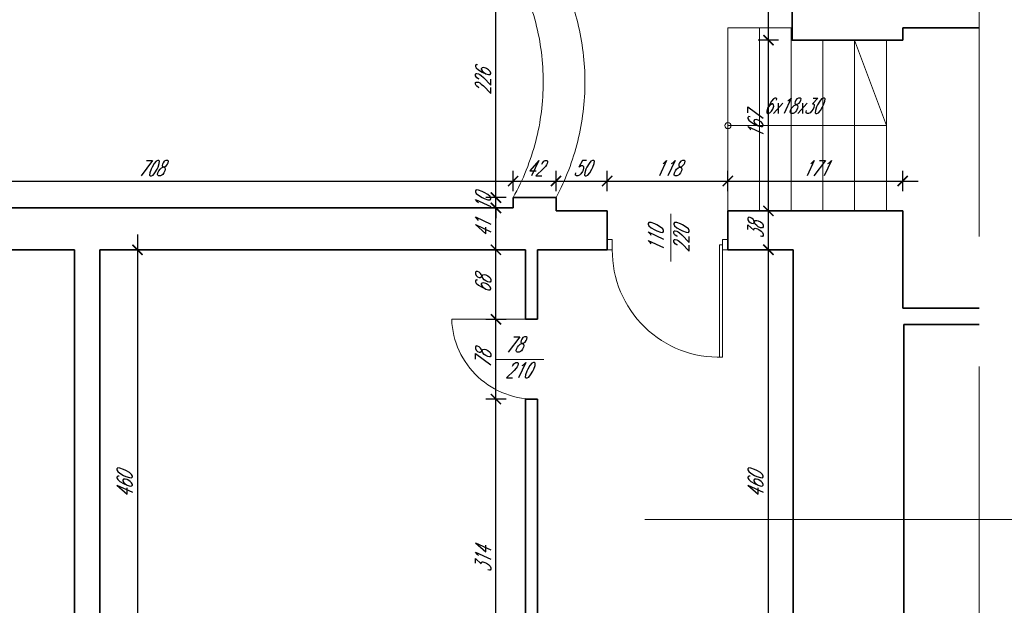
# Model space of a CAD drawing. Header units: millimetres. Extents: x 402 to 79005, y -7782 to 89952.
# Tile 61 of 256: x 26923 to 27886, y 14218 to 14790. Entities that reach past the tile are written whole.
import ezdxf

# ---------------------------------------------------------------- set-up
doc = ezdxf.new("R2010")
doc.units = ezdxf.units.MM
doc.header["$LTSCALE"] = 10
doc.linetypes.add('DASHED', pattern=[19.05, 12.7, -6.35])
doc.layers.get('0').update_dxf_attribs({"lineweight": 0})
doc.layers.get('Defpoints').update_dxf_attribs({"color": 253})
for name, color, linetype, lineweight in [('01 parter - ściany', 253, 'Continuous', 35), ('03-02_schody', 253, 'Continuous', 5), ('03_drzwi', 253, 'Continuous', 15), ('04-2_nad', 253, 'DASHED', 5), ('05-01_wymiary', 253, 'Continuous', 5), ('05-03_opis', 253, 'Continuous', 5)]:
    doc.layers.add(name, color=color, linetype=linetype, lineweight=lineweight)
doc.styles.add('ariel_wym', font='simplex.shx', dxfattribs={"width": 0.65, "oblique": 25})
doc.dimstyles.new('ariel 50 wnętrze', dxfattribs={"dimtxt": 15, "dimasz": 10, "dimexe": 10, "dimexo": 0, "dimgap": 5, "dimtad": 1, "dimdec": 1, "dimrnd": 0.5, "dimtxsty": 'ariel_wym', "dimblk": 'ARCHTICK', "dimcen": 2.5, "dimdle": 15, "dimazin": 0, "dimtfac": 1, "dimtdec": 1, "dimtix": 1, "dimtmove": 0, "dimatfit": 3, "dimldrblk": 'DOT', "dimfxl": 0, "dimarcsym": 0})

# ---------------------------------------------------------------- blocks, each defined once
blk = doc.blocks.new('_ArchTick')
at = {"color": 0, "linetype": 'ByBlock', "const_width": 0.15}
blk.add_lwpolyline([(-0.5, -0.5), (0.5, 0.5)], dxfattribs=at)
blk = doc.blocks.new('*D2669')
at = {"layer": '05-01_wymiary', "color": 0, "lineweight": -2}
for p, q in [((26697.03, 14622.66), (26697.03, 14642.66)), ((27405.23, 14622.66), (27405.23, 14642.66)), ((26682.03, 14632.66), (27420.23, 14632.66))]:
    blk.add_line(p, q, dxfattribs=at)
at = {"layer": 'Defpoints', "color": 0, "lineweight": 0}
for p in [(27405.23, 14632.66), (27405.23, 14616.4), (26697.03, 14606.4)]:
    blk.add_point(p, dxfattribs=at)
at = {"layer": '05-01_wymiary', "color": 0, "lineweight": -2, "xscale": 10, "yscale": 10, "zscale": 10, "rotation": 180}
blk.add_blockref('_ArchTick', (26697.03, 14632.66), dxfattribs=at)
at = {"layer": '05-01_wymiary', "color": 0, "lineweight": -2, "xscale": 10, "yscale": 10, "zscale": 10}
blk.add_blockref('_ArchTick', (27405.23, 14632.66), dxfattribs=at)
at = {"layer": '05-01_wymiary', "color": 0, "insert": (27051.13, 14645.16), "char_height": 15, "attachment_point": 5, "style": 'ariel_wym'}
blk.add_mtext('708', dxfattribs=at)
blk = doc.blocks.new('_Dot')
at = {"color": 0, "linetype": 'ByBlock', "lineweight": -2}
blk.add_line((-0.5, 0), (-1, 0), dxfattribs=at)
at = {"color": 0, "linetype": 'ByBlock', "const_width": 0.5}
blk.add_lwpolyline([(-0.25, 0, 1), (0.25, 0, 1)], format="xyb", close=True, dxfattribs=at)
blk = doc.blocks.new('*D2670')
at = {"layer": '05-01_wymiary', "color": 0, "lineweight": -2}
for p, q in [((27405.23, 14622.66), (27405.23, 14642.66)), ((27447.23, 14622.66), (27447.23, 14642.66)), ((27390.23, 14632.66), (27462.23, 14632.66))]:
    blk.add_line(p, q, dxfattribs=at)
at = {"layer": 'Defpoints', "color": 0, "lineweight": 0}
for p in [(27447.23, 14632.66), (27405.23, 14616.4), (27447.23, 14616.4)]:
    blk.add_point(p, dxfattribs=at)
at = {"layer": '05-01_wymiary', "color": 0, "lineweight": -2, "xscale": 10, "yscale": 10, "zscale": 10, "rotation": 180}
blk.add_blockref('_ArchTick', (27405.23, 14632.66), dxfattribs=at)
at = {"layer": '05-01_wymiary', "color": 0, "lineweight": -2, "xscale": 10, "yscale": 10, "zscale": 10}
blk.add_blockref('_ArchTick', (27447.23, 14632.66), dxfattribs=at)
at = {"layer": '05-01_wymiary', "color": 0, "insert": (27426.23, 14645.16), "char_height": 15, "attachment_point": 5, "style": 'ariel_wym'}
blk.add_mtext('42', dxfattribs=at)
blk = doc.blocks.new('*D2671')
at = {"layer": '05-01_wymiary', "color": 0, "lineweight": -2}
for p, q in [((27447.23, 14622.66), (27447.23, 14642.66)), ((27497.23, 14622.66), (27497.23, 14642.66)), ((27432.23, 14632.66), (27512.23, 14632.66))]:
    blk.add_line(p, q, dxfattribs=at)
at = {"layer": 'Defpoints', "color": 0, "lineweight": 0}
for p in [(27497.23, 14632.66), (27447.23, 14616.4), (27497.23, 14603.4)]:
    blk.add_point(p, dxfattribs=at)
at = {"layer": '05-01_wymiary', "color": 0, "lineweight": -2, "xscale": 10, "yscale": 10, "zscale": 10, "rotation": 180}
blk.add_blockref('_ArchTick', (27447.23, 14632.66), dxfattribs=at)
at = {"layer": '05-01_wymiary', "color": 0, "lineweight": -2, "xscale": 10, "yscale": 10, "zscale": 10}
blk.add_blockref('_ArchTick', (27497.23, 14632.66), dxfattribs=at)
at = {"layer": '05-01_wymiary', "color": 0, "insert": (27472.23, 14645.16), "char_height": 15, "attachment_point": 5, "style": 'ariel_wym'}
blk.add_mtext('50', dxfattribs=at)
blk = doc.blocks.new('*D2672')
at = {"layer": '05-01_wymiary', "color": 0, "lineweight": -2}
for p, q in [((27497.23, 14622.66), (27497.23, 14642.66)), ((27615.23, 14622.66), (27615.23, 14642.66)), ((27482.23, 14632.66), (27630.23, 14632.66))]:
    blk.add_line(p, q, dxfattribs=at)
at = {"layer": 'Defpoints', "color": 0, "lineweight": 0}
for p in [(27615.23, 14632.66), (27497.23, 14603.4), (27615.23, 14603.4)]:
    blk.add_point(p, dxfattribs=at)
at = {"layer": '05-01_wymiary', "color": 0, "lineweight": -2, "xscale": 10, "yscale": 10, "zscale": 10, "rotation": 180}
blk.add_blockref('_ArchTick', (27497.23, 14632.66), dxfattribs=at)
at = {"layer": '05-01_wymiary', "color": 0, "lineweight": -2, "xscale": 10, "yscale": 10, "zscale": 10}
blk.add_blockref('_ArchTick', (27615.23, 14632.66), dxfattribs=at)
at = {"layer": '05-01_wymiary', "color": 0, "insert": (27556.23, 14645.16), "char_height": 15, "attachment_point": 5, "style": 'ariel_wym'}
blk.add_mtext('118', dxfattribs=at)
blk = doc.blocks.new('*D2673')
at = {"layer": '05-01_wymiary', "color": 0, "lineweight": -2}
for p, q in [((27615.23, 14622.66), (27615.23, 14642.66)), ((27786.17, 14622.66), (27786.17, 14642.66)), ((27600.23, 14632.66), (27801.17, 14632.66))]:
    blk.add_line(p, q, dxfattribs=at)
at = {"layer": 'Defpoints', "color": 0, "lineweight": 0}
for p in [(27786.17, 14632.66), (27615.23, 14603.4), (27786.17, 14603.4)]:
    blk.add_point(p, dxfattribs=at)
at = {"layer": '05-01_wymiary', "color": 0, "lineweight": -2, "xscale": 10, "yscale": 10, "zscale": 10, "rotation": 180}
blk.add_blockref('_ArchTick', (27615.23, 14632.66), dxfattribs=at)
at = {"layer": '05-01_wymiary', "color": 0, "lineweight": -2, "xscale": 10, "yscale": 10, "zscale": 10}
blk.add_blockref('_ArchTick', (27786.17, 14632.66), dxfattribs=at)
at = {"layer": '05-01_wymiary', "color": 0, "insert": (27700.7, 14645.16), "char_height": 15, "attachment_point": 5, "style": 'ariel_wym'}
blk.add_mtext('171', dxfattribs=at)
blk = doc.blocks.new('*D2690')
at = {"layer": '05-01_wymiary', "color": 0, "lineweight": -2}
for p, q in [((27037.92, 14580.4), (27037.92, 14090.4)), ((27027.92, 14565.4), (27047.92, 14565.4)), ((27027.92, 14105.4), (27047.92, 14105.4))]:
    blk.add_line(p, q, dxfattribs=at)
at = {"layer": 'Defpoints', "color": 0, "lineweight": 0}
for p in [(27001.23, 14565.4), (27001.23, 14105.4), (27037.92, 14105.4)]:
    blk.add_point(p, dxfattribs=at)
at = {"layer": '05-01_wymiary', "color": 0, "lineweight": -2, "xscale": 10, "yscale": 10, "zscale": 10}
for p, rotation in [((27037.92, 14565.4), 90), ((27037.92, 14105.4), 270)]:
    blk.add_blockref('_ArchTick', p, dxfattribs=dict(at, rotation=rotation))
at = {"layer": '05-01_wymiary', "color": 0, "insert": (27025.42, 14335.4), "char_height": 15, "attachment_point": 5, "rotation": 90, "style": 'ariel_wym'}
blk.add_mtext('460', dxfattribs=at)
blk = doc.blocks.new('*D2702')
at = {"layer": '05-01_wymiary', "color": 0, "lineweight": -2}
for p, q in [((27388.44, 14090.4), (27388.44, 14434.4)), ((27398.44, 14419.4), (27378.44, 14419.4)), ((27398.44, 14105.4), (27378.44, 14105.4))]:
    blk.add_line(p, q, dxfattribs=at)
at = {"layer": 'Defpoints', "color": 0, "lineweight": 0}
for p in [(27388.44, 14419.4), (27417.23, 14419.4), (27417.23, 14105.4)]:
    blk.add_point(p, dxfattribs=at)
at = {"layer": '05-01_wymiary', "color": 0, "lineweight": -2, "xscale": 10, "yscale": 10, "zscale": 10}
for p, rotation in [((27388.44, 14419.4), 90), ((27388.44, 14105.4), 270)]:
    blk.add_blockref('_ArchTick', p, dxfattribs=dict(at, rotation=rotation))
at = {"layer": '05-01_wymiary', "color": 0, "insert": (27375.94, 14262.4), "char_height": 15, "attachment_point": 5, "rotation": 90, "style": 'ariel_wym'}
blk.add_mtext('314', dxfattribs=at)
blk = doc.blocks.new('*D2703')
at = {"layer": '05-01_wymiary', "color": 0, "lineweight": -2}
for p, q in [((27388.44, 14404.4), (27388.44, 14512.4)), ((27398.44, 14497.4), (27378.44, 14497.4)), ((27398.44, 14419.4), (27378.44, 14419.4))]:
    blk.add_line(p, q, dxfattribs=at)
at = {"layer": 'Defpoints', "color": 0, "lineweight": 0}
for p in [(27388.44, 14497.4), (27417.23, 14497.4), (27417.23, 14419.4)]:
    blk.add_point(p, dxfattribs=at)
at = {"layer": '05-01_wymiary', "color": 0, "lineweight": -2, "xscale": 10, "yscale": 10, "zscale": 10}
for p, rotation in [((27388.44, 14497.4), 90), ((27388.44, 14419.4), 270)]:
    blk.add_blockref('_ArchTick', p, dxfattribs=dict(at, rotation=rotation))
at = {"layer": '05-01_wymiary', "color": 0, "insert": (27375.94, 14458.4), "char_height": 15, "attachment_point": 5, "rotation": 90, "style": 'ariel_wym'}
blk.add_mtext('78', dxfattribs=at)
blk = doc.blocks.new('*D2704')
at = {"layer": '05-01_wymiary', "color": 0, "lineweight": -2}
for p, q in [((27388.44, 14482.4), (27388.44, 14580.4)), ((27398.44, 14565.4), (27378.44, 14565.4)), ((27398.44, 14497.4), (27378.44, 14497.4))]:
    blk.add_line(p, q, dxfattribs=at)
at = {"layer": 'Defpoints', "color": 0, "lineweight": 0}
for p in [(27388.44, 14565.4), (27417.23, 14565.4), (27417.23, 14497.4)]:
    blk.add_point(p, dxfattribs=at)
at = {"layer": '05-01_wymiary', "color": 0, "lineweight": -2, "xscale": 10, "yscale": 10, "zscale": 10}
for p, rotation in [((27388.44, 14565.4), 90), ((27388.44, 14497.4), 270)]:
    blk.add_blockref('_ArchTick', p, dxfattribs=dict(at, rotation=rotation))
at = {"layer": '05-01_wymiary', "color": 0, "insert": (27375.94, 14531.4), "char_height": 15, "attachment_point": 5, "rotation": 90, "style": 'ariel_wym'}
blk.add_mtext('68', dxfattribs=at)
blk = doc.blocks.new('*D2705')
at = {"layer": '05-01_wymiary', "color": 0, "lineweight": -2}
for p, q in [((27388.44, 14550.4), (27388.44, 14621.4)), ((27398.44, 14606.4), (27378.44, 14606.4)), ((27398.44, 14565.4), (27378.44, 14565.4))]:
    blk.add_line(p, q, dxfattribs=at)
at = {"layer": 'Defpoints', "color": 0, "lineweight": 0}
for p in [(27388.44, 14606.4), (27405.23, 14606.4), (27417.23, 14565.4)]:
    blk.add_point(p, dxfattribs=at)
at = {"layer": '05-01_wymiary', "color": 0, "lineweight": -2, "xscale": 10, "yscale": 10, "zscale": 10}
for p, rotation in [((27388.44, 14606.4), 90), ((27388.44, 14565.4), 270)]:
    blk.add_blockref('_ArchTick', p, dxfattribs=dict(at, rotation=rotation))
at = {"layer": '05-01_wymiary', "color": 0, "insert": (27375.94, 14585.9), "char_height": 15, "attachment_point": 5, "rotation": 90, "style": 'ariel_wym'}
blk.add_mtext('41', dxfattribs=at)
blk = doc.blocks.new('*D2706')
at = {"layer": '05-01_wymiary', "color": 0, "lineweight": -2}
for p, q in [((27388.44, 14616.4), (27388.44, 14626.4)), ((27398.44, 14616.4), (27378.44, 14616.4)), ((27388.44, 14606.4), (27388.44, 14616.4)), ((27398.44, 14606.4), (27378.44, 14606.4)), ((27388.44, 14606.4), (27388.44, 14596.4))]:
    blk.add_line(p, q, dxfattribs=at)
at = {"layer": 'Defpoints', "color": 0, "lineweight": 0}
for p in [(27388.44, 14616.4), (27405.23, 14616.4), (27405.23, 14606.4)]:
    blk.add_point(p, dxfattribs=at)
at = {"layer": '05-01_wymiary', "color": 0, "lineweight": -2, "xscale": 10, "yscale": 10, "zscale": 10}
for p, rotation in [((27388.44, 14616.4), 270), ((27388.44, 14606.4), 90)]:
    blk.add_blockref('_ArchTick', p, dxfattribs=dict(at, rotation=rotation))
at = {"layer": '05-01_wymiary', "color": 0, "insert": (27375.94, 14611.4), "char_height": 15, "attachment_point": 5, "rotation": 90, "style": 'ariel_wym'}
blk.add_mtext('10', dxfattribs=at)
blk = doc.blocks.new('*D2707')
at = {"layer": '05-01_wymiary', "color": 0, "lineweight": -2}
for p, q in [((27388.44, 14601.4), (27388.44, 14857.4)), ((27398.44, 14842.4), (27378.44, 14842.4)), ((27398.44, 14616.4), (27378.44, 14616.4))]:
    blk.add_line(p, q, dxfattribs=at)
at = {"layer": 'Defpoints', "color": 0, "lineweight": 0}
for p in [(27388.44, 14842.4), (27409.23, 14842.4), (27405.23, 14616.4)]:
    blk.add_point(p, dxfattribs=at)
at = {"layer": '05-01_wymiary', "color": 0, "lineweight": -2, "xscale": 10, "yscale": 10, "zscale": 10}
for p, rotation in [((27388.44, 14842.4), 90), ((27388.44, 14616.4), 270)]:
    blk.add_blockref('_ArchTick', p, dxfattribs=dict(at, rotation=rotation))
at = {"layer": '05-01_wymiary', "color": 0, "insert": (27375.94, 14729.4), "char_height": 15, "attachment_point": 5, "rotation": 90, "style": 'ariel_wym'}
blk.add_mtext('226', dxfattribs=at)
blk = doc.blocks.new('*D2711')
at = {"layer": '05-01_wymiary', "color": 0, "lineweight": -2}
for p, q in [((27654.91, 14090.4), (27654.91, 14580.4)), ((27664.91, 14565.4), (27644.91, 14565.4)), ((27664.91, 14105.4), (27644.91, 14105.4))]:
    blk.add_line(p, q, dxfattribs=at)
at = {"layer": 'Defpoints', "color": 0, "lineweight": 0}
for p in [(27654.91, 14565.4), (27679.23, 14565.4), (27679.23, 14105.4)]:
    blk.add_point(p, dxfattribs=at)
at = {"layer": '05-01_wymiary', "color": 0, "lineweight": -2, "xscale": 10, "yscale": 10, "zscale": 10}
for p, rotation in [((27654.91, 14565.4), 90), ((27654.91, 14105.4), 270)]:
    blk.add_blockref('_ArchTick', p, dxfattribs=dict(at, rotation=rotation))
at = {"layer": '05-01_wymiary', "color": 0, "insert": (27642.41, 14335.4), "char_height": 15, "attachment_point": 5, "rotation": 90, "style": 'ariel_wym'}
blk.add_mtext('460', dxfattribs=at)
blk = doc.blocks.new('*D2712')
at = {"layer": '05-01_wymiary', "color": 0, "lineweight": -2}
for p, q in [((27654.91, 14550.4), (27654.91, 14618.4)), ((27664.91, 14603.4), (27644.91, 14603.4)), ((27664.91, 14565.4), (27644.91, 14565.4))]:
    blk.add_line(p, q, dxfattribs=at)
at = {"layer": 'Defpoints', "color": 0, "lineweight": 0}
for p in [(27654.91, 14603.4), (27677.23, 14603.4), (27679.23, 14565.4)]:
    blk.add_point(p, dxfattribs=at)
at = {"layer": '05-01_wymiary', "color": 0, "lineweight": -2, "xscale": 10, "yscale": 10, "zscale": 10}
for p, rotation in [((27654.91, 14603.4), 90), ((27654.91, 14565.4), 270)]:
    blk.add_blockref('_ArchTick', p, dxfattribs=dict(at, rotation=rotation))
at = {"layer": '05-01_wymiary', "color": 0, "insert": (27642.41, 14584.4), "char_height": 15, "attachment_point": 5, "rotation": 90, "style": 'ariel_wym'}
blk.add_mtext('38', dxfattribs=at)
blk = doc.blocks.new('*D2713')
at = {"layer": '05-01_wymiary', "color": 0, "lineweight": -2}
for p, q in [((27654.91, 14588.4), (27654.91, 14785.4)), ((27664.91, 14770.4), (27644.91, 14770.4)), ((27664.91, 14603.4), (27644.91, 14603.4))]:
    blk.add_line(p, q, dxfattribs=at)
at = {"layer": 'Defpoints', "color": 0, "lineweight": 0}
for p in [(27654.91, 14770.4), (27678.23, 14770.4), (27677.23, 14603.4)]:
    blk.add_point(p, dxfattribs=at)
at = {"layer": '05-01_wymiary', "color": 0, "lineweight": -2, "xscale": 10, "yscale": 10, "zscale": 10}
for p, rotation in [((27654.91, 14770.4), 90), ((27654.91, 14603.4), 270)]:
    blk.add_blockref('_ArchTick', p, dxfattribs=dict(at, rotation=rotation))
at = {"layer": '05-01_wymiary', "color": 0, "insert": (27642.41, 14686.9), "char_height": 15, "attachment_point": 5, "rotation": 90, "style": 'ariel_wym'}
blk.add_mtext('167', dxfattribs=at)
blk = doc.blocks.new('*D2714')
at = {"layer": '05-01_wymiary', "color": 0, "lineweight": -2}
for p, q in [((27654.91, 14755.4), (27654.91, 14870.4)), ((27664.91, 14855.4), (27644.91, 14855.4)), ((27664.91, 14770.4), (27644.91, 14770.4))]:
    blk.add_line(p, q, dxfattribs=at)
at = {"layer": 'Defpoints', "color": 0, "lineweight": 0}
for p in [(27654.91, 14855.4), (27678.23, 14855.4), (27678.23, 14770.4)]:
    blk.add_point(p, dxfattribs=at)
at = {"layer": '05-01_wymiary', "color": 0, "lineweight": -2, "xscale": 10, "yscale": 10, "zscale": 10}
for p, rotation in [((27654.91, 14855.4), 90), ((27654.91, 14770.4), 270)]:
    blk.add_blockref('_ArchTick', p, dxfattribs=dict(at, rotation=rotation))
at = {"layer": '05-01_wymiary', "color": 0, "insert": (27642.41, 14812.9), "char_height": 15, "attachment_point": 5, "rotation": 90, "style": 'ariel_wym'}
blk.add_mtext('85', dxfattribs=at)

msp = doc.modelspace()

# ---------------------------------------------------------------- linework, layer by layer
at = {"layer": '01 parter - ściany'}
for p, q in [((27678.226, 14770.403), (27678.226, 14855.403)), ((27786.174, 14782.403), (27860.903, 14782.403)), ((27786.174, 14782.403), (27786.174, 14770.403)), ((27678.226, 14770.403), (27786.174, 14770.403)), ((27405.226, 14606.403), (27405.226, 14616.403)), ((27405.226, 14616.403), (27447.226, 14616.403)), ((27447.226, 14616.403), (27447.226, 14603.403)), ((27405.226, 14606.403), (26697.026, 14606.403)), ((27497.226, 14603.403), (27447.226, 14603.403)), ((27497.226, 14603.403), (27497.226, 14565.403)), ((27739.226, 14603.403), (27615.226, 14603.403)), ((27615.226, 14603.403), (27615.226, 14565.403)), ((27786.174, 14603.403), (27615.226, 14603.403)), ((27615.226, 14565.403), (27615.226, 14603.403)), ((27786.174, 14508.403), (27786.174, 14603.403)), ((26976.226, 14565.403), (26750.063, 14565.403)), ((26976.226, 13967.403), (26976.226, 14565.403)), ((27001.226, 14105.403), (27001.226, 14565.403)), ((27417.226, 14565.403), (27001.226, 14565.403)), ((27417.226, 14497.403), (27417.226, 14565.403)), ((27497.226, 14565.403), (27429.226, 14565.403)), ((27429.226, 14565.403), (27429.226, 14497.403)), ((27679.226, 14565.403), (27615.226, 14565.403)), ((27679.226, 14565.403), (27615.226, 14565.403)), ((27679.226, 14105.403), (27679.226, 14565.403)), ((27860.903, 14508.403), (27786.174, 14508.403)), ((27429.226, 14497.403), (27417.226, 14497.403)), ((27860.903, 14492.403), (27787.174, 14492.403)), ((27787.174, 13984.403), (27787.174, 14492.403)), ((27417.226, 14105.403), (27417.226, 14419.403)), ((27429.226, 14419.403), (27417.226, 14419.403)), ((27429.226, 14419.403), (27429.226, 14105.403))]:
    msp.add_line(p, q, dxfattribs=at)
at = {"layer": '03-02_schody'}
for p, q in [((27677.226, 14782.403), (27615.226, 14782.403)), ((27615.226, 14782.403), (27615.226, 14565.403)), ((27646.226, 14782.403), (27646.226, 14603.403)), ((27677.226, 14782.403), (27677.226, 14603.403)), ((27677.226, 14770.403), (27739.226, 14770.403)), ((27708.226, 14770.403), (27708.226, 14603.403)), ((27739.226, 14770.403), (27739.226, 14603.403)), ((27770.226, 14686.903), (27739.226, 14770.403)), ((27770.226, 14770.403), (27770.226, 14603.403)), ((27770.226, 14686.903), (27615.226, 14686.903))]:
    msp.add_line(p, q, dxfattribs=at)
msp.add_circle((27615.226, 14686.903), 3, dxfattribs=at)
at = {"layer": '03_drzwi'}
for p, q in [((27559.503, 14553.979), (27559.503, 14600.626)), ((27502.226, 14575.403), (27497.226, 14575.403)), ((27502.226, 14565.403), (27502.226, 14575.403)), ((27607.126, 14570.403), (27607.167, 14460.732)), ((27607.126, 14570.403), (27610.126, 14570.403)), ((27615.126, 14575.403), (27610.126, 14575.403)), ((27610.126, 14575.403), (27610.126, 14565.403)), ((27610.126, 14570.403), (27610.126, 14460.403)), ((27497.226, 14565.403), (27502.226, 14565.403)), ((27610.126, 14565.403), (27615.126, 14565.403)), ((27423.226, 14497.403), (27345.226, 14497.403)), ((27388.702, 14458.084), (27435.35, 14458.084))]:
    msp.add_line(p, q, dxfattribs=at)
for centre, radius, start, end in [((27606.586, 14564.706), 104.363, 179.617365, 271.943438), ((27426.226, 14500.403), 81.056, 182.121096, 272.121096)]:
    msp.add_arc(centre, radius, start, end, dxfattribs=at)
at = {"layer": '04-2_nad', "ltscale": 2}
for centre, radius, start, end in [((27203.536, 14729.403), 231.188, 330.739578, 29.260431), ((27235.488, 14729.403), 240.004, 331.912065, 28.087944)]:
    msp.add_arc(centre, radius, start, end, dxfattribs=at)
at = {"layer": '05-03_opis', "linetype": 'DASHED', "ltscale": 2}
msp.add_line((27860.903, 13816.403), (27860.903, 17791.403), dxfattribs=at)
at = {"layer": '05-03_opis'}
msp.add_line((27533.89, 14301.6), (28304.961, 14301.6), dxfattribs=at)

# ---------------------------------------------------------------- texts
at = {"layer": '03_drzwi', "insert": (27577.379, 14562.916), "char_height": 15, "width": 160.59049, "attachment_point": 7, "rotation": 90, "style": 'ariel_wym'}
msp.add_mtext('110\\P220', dxfattribs=at)
at = {"layer": '03_drzwi', "insert": (27397.639, 14440.208), "char_height": 15, "width": 160.59049, "attachment_point": 7, "style": 'ariel_wym'}
msp.add_mtext('78\\P210', dxfattribs=at)
at = {"layer": '05-03_opis', "lineweight": 0, "insert": (27678.138, 14706.222), "char_height": 15, "width": 55, "attachment_point": 5, "style": 'ariel_wym'}
msp.add_mtext('6x18x30', dxfattribs=at)

# ---------------------------------------------------------------- dimensions: what is measured, and where the dimension line sits
at = {"layer": '05-01_wymiary'}
for base, p1, p2, picture, middle in [((27654.912, 14855.403), (27678.226, 14770.403), (27678.226, 14855.403), '*D2714', (27642.412, 14812.903)), ((27388.439, 14842.403), (27405.226, 14616.403), (27409.226, 14842.403), '*D2707', (27375.939, 14729.403)), ((27654.912, 14770.403), (27677.226, 14603.403), (27678.226, 14770.403), '*D2713', (27642.412, 14686.903)), ((27388.439, 14616.403), (27405.226, 14606.403), (27405.226, 14616.403), '*D2706', (27375.939, 14611.403)), ((27388.439, 14606.403), (27417.226, 14565.403), (27405.226, 14606.403), '*D2705', (27375.939, 14585.903)), ((27654.912, 14603.403), (27679.226, 14565.403), (27677.226, 14603.403), '*D2712', (27642.412, 14584.403)), ((27388.439, 14565.403), (27417.226, 14497.403), (27417.226, 14565.403), '*D2704', (27375.939, 14531.403)), ((27654.912, 14565.403), (27679.226, 14105.403), (27679.226, 14565.403), '*D2711', (27642.412, 14335.403)), ((27388.439, 14497.403), (27417.226, 14419.403), (27417.226, 14497.403), '*D2703', (27375.939, 14458.403))]:
    dim = msp.add_linear_dim(base=base, p1=p1, p2=p2, angle=90, dimstyle='ariel 50 wnętrze', override={"dimtmove": 1}, dxfattribs=at)
    dim.commit()
    dim.dimension.update_dxf_attribs({"geometry": picture, "text_midpoint": middle})
for base, p1, p2, picture, middle in [((27405.226, 14632.658), (26697.026, 14606.403), (27405.226, 14616.403), '*D2669', (27051.126, 14645.158)), ((27447.226, 14632.658), (27405.226, 14616.403), (27447.226, 14616.403), '*D2670', (27426.226, 14645.158)), ((27497.226, 14632.658), (27447.226, 14616.403), (27497.226, 14603.403), '*D2671', (27472.226, 14645.158)), ((27615.226, 14632.658), (27497.226, 14603.403), (27615.226, 14603.403), '*D2672', (27556.226, 14645.158)), ((27786.174, 14632.658), (27615.226, 14603.403), (27786.174, 14603.403), '*D2673', (27700.7, 14645.158))]:
    dim = msp.add_linear_dim(base=base, p1=p1, p2=p2, dimstyle='ariel 50 wnętrze', override={"dimtmove": 1}, dxfattribs=at)
    dim.commit()
    dim.dimension.update_dxf_attribs({"geometry": picture, "text_midpoint": middle})
for base, p1, p2, picture, middle in [((27037.917, 14105.403), (27001.226, 14565.403), (27001.226, 14105.403), '*D2690', (27025.417, 14335.403)), ((27388.439, 14419.403), (27417.226, 14105.403), (27417.226, 14419.403), '*D2702', (27375.939, 14262.403))]:
    dim = msp.add_linear_dim(base=base, p1=p1, p2=p2, angle=90, dimstyle='ariel 50 wnętrze', dxfattribs=at)
    dim.commit()
    dim.dimension.update_dxf_attribs({"geometry": picture, "text_midpoint": middle})

doc.saveas('drawing.dxf')
